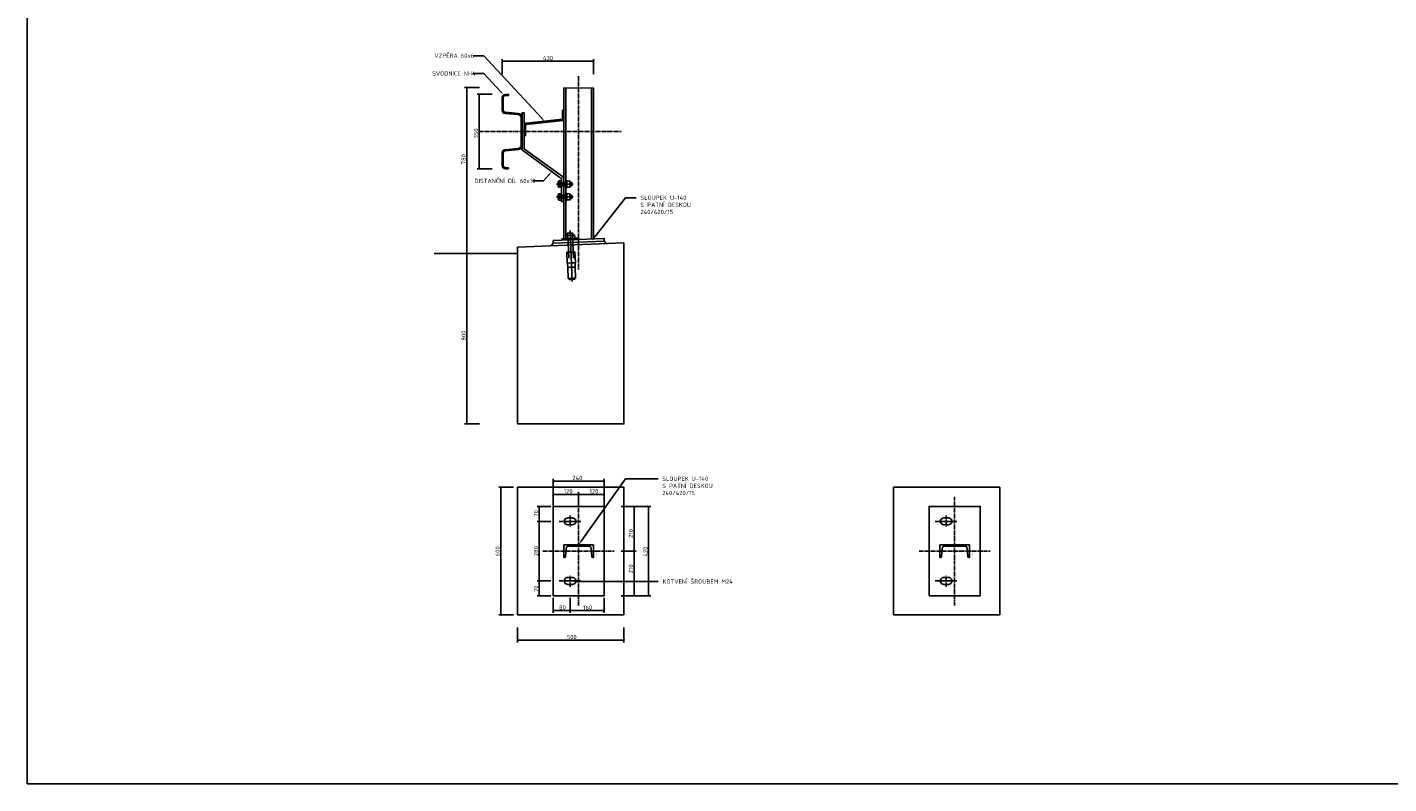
# Model space of a CAD drawing. Header units: millimetres. Extents: x -385852 to 238709, y -99680 to 201840.
# Tile 125 of 176: x 15939 to 22337, y -56312 to -52757. Entities that reach past the tile are written whole.
import ezdxf
from ezdxf import colors
from ezdxf.entities.mleader import LeaderData, LeaderLine
from ezdxf.enums import TextEntityAlignment as Align
from ezdxf.math import Vec2, Vec3

# ---------------------------------------------------------------- set-up
doc = ezdxf.new("R2010")
doc.units = ezdxf.units.MM
doc.linetypes.add('AM_DIN_G_W050', pattern=[13.75, 9.75, -1.5, 1, -1.5])
doc.layers.get('0').update_dxf_attribs({"color": 4})
doc.layers.get('Defpoints').update_dxf_attribs({"color": 8})
doc.layers.add('_____detaily', color=1, linetype='Continuous')
doc.layers.add('_____detaily @ 10', color=1, linetype='Continuous')
doc.styles.add('A99_popis', font='isocpeur.ttf')
doc.styles.add('Popis', font='arial.ttf')
doc.styles.get("Standard").update_dxf_attribs({"font": 'isocpeur.ttf', "height": 20})
doc.dimstyles.new('detaily_10', dxfattribs={"dimtxt": 20, "dimasz": 10, "dimexe": 10, "dimexo": 10, "dimgap": 5, "dimtad": 1, "dimdec": 0, "dimtxsty": 'Standard', "dimblk": 'ARCHTICK', "dimcen": 3, "dimazin": 0, "dimtfac": 1, "dimtdec": 0, "dimtmove": 0, "dimatfit": 0, "dimfxl": 0, "dimarcsym": 0})

# ---------------------------------------------------------------- blocks, each defined once
blk = doc.blocks.new('_ArchTick')
at = {"color": 0, "linetype": 'ByBlock', "const_width": 0.15}
blk.add_lwpolyline([(-0.5, -0.5), (0.5, 0.5)], dxfattribs=at)
blk = doc.blocks.new('*D232')
at = {"layer": '_____detaily', "color": 0, "linetype": 'Continuous', "lineweight": -2, "transparency": 16777216}
for p, q in [((18064.5, -53041), (17994.5, -53041)), ((18004.5, -53041), (18004.5, -53821)), ((18064.5, -53821), (17994.5, -53821))]:
    blk.add_line(p, q, dxfattribs=at)
at = {"layer": 'Defpoints', "color": 0, "linetype": 'Continuous', "lineweight": 5, "transparency": 16777216}
for p in [(18439.5, -53041), (18004.5, -53821), (18439.5, -53821)]:
    blk.add_point(p, dxfattribs=at)
at = {"layer": '_____detaily', "color": 0, "linetype": 'Continuous', "lineweight": -2, "transparency": 16777216, "xscale": 10, "yscale": 10, "zscale": 10}
for p, rotation in [((18004.5, -53041), 90), ((18004.5, -53821), 270)]:
    blk.add_blockref('_ArchTick', p, dxfattribs=dict(at, rotation=rotation))
at = {"layer": '_____detaily', "color": 0, "linetype": 'Continuous', "lineweight": 5, "transparency": 16777216, "insert": (17989.5, -53377.5), "char_height": 20, "attachment_point": 5, "rotation": 90}
blk.add_mtext('780', dxfattribs=at)
blk = doc.blocks.new('*D233')
at = {"layer": '_____detaily', "color": 0, "linetype": 'Continuous', "lineweight": -2, "transparency": 16777216}
for p, q in [((18123, -53072.5), (18053, -53072.5)), ((18063, -53422.5), (18063, -53072.5)), ((18123, -53422.5), (18053, -53422.5))]:
    blk.add_line(p, q, dxfattribs=at)
at = {"layer": 'Defpoints', "color": 0, "linetype": 'Continuous', "lineweight": 5, "transparency": 16777216}
for p in [(18063, -53072.5), (18200.5, -53072.5), (18200, -53422.5)]:
    blk.add_point(p, dxfattribs=at)
at = {"layer": '_____detaily', "color": 0, "linetype": 'Continuous', "lineweight": -2, "transparency": 16777216, "xscale": 10, "yscale": 10, "zscale": 10}
for p, rotation in [((18063, -53072.5), 90), ((18063, -53422.5), 270)]:
    blk.add_blockref('_ArchTick', p, dxfattribs=dict(at, rotation=rotation))
at = {"layer": '_____detaily', "color": 0, "linetype": 'Continuous', "lineweight": 5, "transparency": 16777216, "insert": (18048, -53256.5), "char_height": 20, "attachment_point": 5, "rotation": 90}
blk.add_mtext('350', dxfattribs=at)
blk = doc.blocks.new('*D234')
at = {"layer": '_____detaily', "color": 0, "linetype": 'Continuous', "lineweight": -2, "transparency": 16777216}
for p, q in [((18064.5, -53821), (17994.5, -53821)), ((18004.5, -53821), (18004.5, -54621)), ((18064.5, -54621), (17994.5, -54621))]:
    blk.add_line(p, q, dxfattribs=at)
at = {"layer": 'Defpoints', "color": 0, "linetype": 'Continuous', "lineweight": 5, "transparency": 16777216}
for p in [(18243, -53821), (18004.5, -54621), (18243, -54621)]:
    blk.add_point(p, dxfattribs=at)
at = {"layer": '_____detaily', "color": 0, "linetype": 'Continuous', "lineweight": -2, "transparency": 16777216, "xscale": 10, "yscale": 10, "zscale": 10}
for p, rotation in [((18004.5, -53821), 90), ((18004.5, -54621), 270)]:
    blk.add_blockref('_ArchTick', p, dxfattribs=dict(at, rotation=rotation))
at = {"layer": '_____detaily', "color": 0, "linetype": 'Continuous', "lineweight": 5, "transparency": 16777216, "insert": (17989.5, -54206), "char_height": 20, "attachment_point": 5, "rotation": 90}
blk.add_mtext('800', dxfattribs=at)
blk = doc.blocks.new('*D235')
at = {"layer": '_____detaily', "color": 0, "linetype": 'Continuous', "lineweight": -2, "transparency": 16777216}
for p, q in [((18170, -52977.5), (18170, -52907.5)), ((18600, -52977.5), (18600, -52907.5)), ((18170, -52917.5), (18600, -52917.5))]:
    blk.add_line(p, q, dxfattribs=at)
at = {"layer": 'Defpoints', "color": 0, "linetype": 'Continuous', "lineweight": 5, "transparency": 16777216}
for p in [(18600, -52917.5), (18170, -53102), (18600, -53102)]:
    blk.add_point(p, dxfattribs=at)
at = {"layer": '_____detaily', "color": 0, "linetype": 'Continuous', "lineweight": -2, "transparency": 16777216, "xscale": 10, "yscale": 10, "zscale": 10, "rotation": 180}
blk.add_blockref('_ArchTick', (18170, -52917.5), dxfattribs=at)
at = {"layer": '_____detaily', "color": 0, "linetype": 'Continuous', "lineweight": -2, "transparency": 16777216, "xscale": 10, "yscale": 10, "zscale": 10}
blk.add_blockref('_ArchTick', (18600, -52917.5), dxfattribs=at)
at = {"layer": '_____detaily', "color": 0, "linetype": 'Continuous', "lineweight": 5, "transparency": 16777216, "insert": (18386, -52902.5), "char_height": 20, "attachment_point": 5}
blk.add_mtext('430', dxfattribs=at)
blk = doc.blocks.new('*U237')
for p, q in [((0, -140), (0, 0)), ((60, 0), (0, 0)), ((60, -3), (60, 0)), ((7, -118.9), (7, -21.1)), ((16.2, -11.1), (55.4, -8)), ((60, -140), (0, -140)), ((55.4, -132), (16.2, -128.9)), ((60, -140), (60, -137))]:
    blk.add_line(p, q)
for centre, radius, start, end in [((17, -21.1), 10, 94.57392, 180), ((55, -3), 5, 274.57392, 0), ((17, -118.9), 10, 180, 265.42608), ((55, -137), 5, 0, 85.42608)]:
    blk.add_arc(centre, radius, start, end)
at = {"layer": 'Defpoints', "color": 221, "style": 'Popis'}
blk.add_attdef('VELIKOST_PROFILU', text='', height=5, dxfattribs=at).set_placement((36.4, 12), align=Align.BOTTOM_LEFT)
blk = doc.blocks.new('*D238')
at = {"layer": '_____detaily', "color": 0, "linetype": 'Continuous', "lineweight": -2, "transparency": 16777216}
for p, q in [((18730.5, -55009), (18800.5, -55009)), ((18790.5, -55009), (18790.5, -55219)), ((18730.5, -55219), (18800.5, -55219))]:
    blk.add_line(p, q, dxfattribs=at)
at = {"layer": 'Defpoints', "color": 0, "linetype": 'Continuous', "lineweight": 5, "transparency": 16777216}
for p in [(18650, -55009), (18697.5, -55219), (18790.5, -55219)]:
    blk.add_point(p, dxfattribs=at)
at = {"layer": '_____detaily', "color": 0, "linetype": 'Continuous', "lineweight": -2, "transparency": 16777216, "xscale": 10, "yscale": 10, "zscale": 10}
for p, rotation in [((18790.5, -55009), 90), ((18790.5, -55219), 270)]:
    blk.add_blockref('_ArchTick', p, dxfattribs=dict(at, rotation=rotation))
at = {"layer": '_____detaily', "color": 0, "linetype": 'Continuous', "lineweight": 5, "transparency": 16777216, "insert": (18775.5, -55136), "char_height": 20, "attachment_point": 5, "rotation": 90}
blk.add_mtext('210', dxfattribs=at)
blk = doc.blocks.new('*D239')
at = {"layer": '_____detaily', "color": 0, "linetype": 'Continuous', "lineweight": -2, "transparency": 16777216}
for p, q in [((18799, -55009), (18869, -55009)), ((18859, -55009), (18859, -55429)), ((18799, -55429), (18869, -55429))]:
    blk.add_line(p, q, dxfattribs=at)
at = {"layer": 'Defpoints', "color": 0, "linetype": 'Continuous', "lineweight": 5, "transparency": 16777216}
for p in [(18677, -55009), (18677, -55429), (18859, -55429)]:
    blk.add_point(p, dxfattribs=at)
at = {"layer": '_____detaily', "color": 0, "linetype": 'Continuous', "lineweight": -2, "transparency": 16777216, "xscale": 10, "yscale": 10, "zscale": 10}
for p, rotation in [((18859, -55009), 90), ((18859, -55429), 270)]:
    blk.add_blockref('_ArchTick', p, dxfattribs=dict(at, rotation=rotation))
at = {"layer": '_____detaily', "color": 0, "linetype": 'Continuous', "lineweight": 5, "transparency": 16777216, "insert": (18844, -55221), "char_height": 20, "attachment_point": 5, "rotation": 90}
blk.add_mtext('420', dxfattribs=at)
blk = doc.blocks.new('*D240')
at = {"layer": '_____detaily', "color": 0, "linetype": 'Continuous', "lineweight": -2, "transparency": 16777216}
for p, q in [((18410, -55012.5), (18410, -54942.5)), ((18410, -54952.5), (18530, -54952.5)), ((18530, -55012.5), (18530, -54942.5))]:
    blk.add_line(p, q, dxfattribs=at)
at = {"layer": 'Defpoints', "color": 0, "linetype": 'Continuous', "lineweight": 5, "transparency": 16777216}
for p in [(18530, -54952.5), (18410, -55038.5), (18530, -55038.5)]:
    blk.add_point(p, dxfattribs=at)
at = {"layer": '_____detaily', "color": 0, "linetype": 'Continuous', "lineweight": -2, "transparency": 16777216, "xscale": 10, "yscale": 10, "zscale": 10, "rotation": 180}
blk.add_blockref('_ArchTick', (18410, -54952.5), dxfattribs=at)
at = {"layer": '_____detaily', "color": 0, "linetype": 'Continuous', "lineweight": -2, "transparency": 16777216, "xscale": 10, "yscale": 10, "zscale": 10}
blk.add_blockref('_ArchTick', (18530, -54952.5), dxfattribs=at)
at = {"layer": '_____detaily', "color": 0, "linetype": 'Continuous', "lineweight": 5, "transparency": 16777216, "insert": (18481, -54937.5), "char_height": 20, "attachment_point": 5}
blk.add_mtext('120', dxfattribs=at)
blk = doc.blocks.new('*D241')
at = {"layer": '_____detaily', "color": 0, "linetype": 'Continuous', "lineweight": -2, "transparency": 16777216}
for p, q in [((18530, -55012.5), (18530, -54942.5)), ((18530, -54952.5), (18650, -54952.5)), ((18650, -55012.5), (18650, -54942.5))]:
    blk.add_line(p, q, dxfattribs=at)
at = {"layer": 'Defpoints', "color": 0, "linetype": 'Continuous', "lineweight": 5, "transparency": 16777216}
for p in [(18650, -54952.5), (18530, -55038.5), (18650, -55038.5)]:
    blk.add_point(p, dxfattribs=at)
at = {"layer": '_____detaily', "color": 0, "linetype": 'Continuous', "lineweight": -2, "transparency": 16777216, "xscale": 10, "yscale": 10, "zscale": 10, "rotation": 180}
blk.add_blockref('_ArchTick', (18530, -54952.5), dxfattribs=at)
at = {"layer": '_____detaily', "color": 0, "linetype": 'Continuous', "lineweight": -2, "transparency": 16777216, "xscale": 10, "yscale": 10, "zscale": 10}
blk.add_blockref('_ArchTick', (18650, -54952.5), dxfattribs=at)
at = {"layer": '_____detaily', "color": 0, "linetype": 'Continuous', "lineweight": 5, "transparency": 16777216, "insert": (18602, -54937.5), "char_height": 20, "attachment_point": 5}
blk.add_mtext('120', dxfattribs=at)
blk = doc.blocks.new('*D242')
at = {"layer": '_____detaily', "color": 0, "linetype": 'Continuous', "lineweight": -2, "transparency": 16777216}
for p, q in [((18410, -54950), (18410, -54880)), ((18410, -54890), (18650, -54890)), ((18650, -54950), (18650, -54880))]:
    blk.add_line(p, q, dxfattribs=at)
at = {"layer": 'Defpoints', "color": 0, "linetype": 'Continuous', "lineweight": 5, "transparency": 16777216}
for p in [(18650, -54890), (18410, -54976), (18650, -55038.5)]:
    blk.add_point(p, dxfattribs=at)
at = {"layer": '_____detaily', "color": 0, "linetype": 'Continuous', "lineweight": -2, "transparency": 16777216, "xscale": 10, "yscale": 10, "zscale": 10, "rotation": 180}
blk.add_blockref('_ArchTick', (18410, -54890), dxfattribs=at)
at = {"layer": '_____detaily', "color": 0, "linetype": 'Continuous', "lineweight": -2, "transparency": 16777216, "xscale": 10, "yscale": 10, "zscale": 10}
blk.add_blockref('_ArchTick', (18650, -54890), dxfattribs=at)
at = {"layer": '_____detaily', "color": 0, "linetype": 'Continuous', "lineweight": 5, "transparency": 16777216, "insert": (18524, -54875), "char_height": 20, "attachment_point": 5}
blk.add_mtext('240', dxfattribs=at)
blk = doc.blocks.new('*D243')
at = {"layer": '_____detaily', "color": 0, "linetype": 'Continuous', "lineweight": -2, "transparency": 16777216}
for p, q in [((18400, -55009), (18335, -55009)), ((18345, -55009), (18345, -55079)), ((18400, -55079), (18335, -55079))]:
    blk.add_line(p, q, dxfattribs=at)
at = {"layer": 'Defpoints', "color": 0, "linetype": 'Continuous', "lineweight": 5, "transparency": 16777216}
for p in [(18410, -55009), (18345, -55079), (18410, -55079)]:
    blk.add_point(p, dxfattribs=at)
at = {"layer": '_____detaily', "color": 0, "linetype": 'Continuous', "lineweight": -2, "transparency": 16777216, "xscale": 10, "yscale": 10, "zscale": 10}
for p, rotation in [((18345, -55009), 90), ((18345, -55079), 270)]:
    blk.add_blockref('_ArchTick', p, dxfattribs=dict(at, rotation=rotation))
at = {"layer": '_____detaily', "color": 0, "linetype": 'Continuous', "lineweight": 5, "transparency": 16777216, "insert": (18330, -55042), "char_height": 20, "attachment_point": 5, "rotation": 90}
blk.add_mtext('70', dxfattribs=at)
blk = doc.blocks.new('*D244')
at = {"layer": '_____detaily', "color": 0, "linetype": 'Continuous', "lineweight": -2, "transparency": 16777216}
for p, q in [((18400, -55079), (18335, -55079)), ((18345, -55079), (18345, -55359)), ((18400, -55359), (18335, -55359))]:
    blk.add_line(p, q, dxfattribs=at)
at = {"layer": 'Defpoints', "color": 0, "linetype": 'Continuous', "lineweight": 5, "transparency": 16777216}
for p in [(18410, -55079), (18345, -55359), (18410, -55359)]:
    blk.add_point(p, dxfattribs=at)
at = {"layer": '_____detaily', "color": 0, "linetype": 'Continuous', "lineweight": -2, "transparency": 16777216, "xscale": 10, "yscale": 10, "zscale": 10}
for p, rotation in [((18345, -55079), 90), ((18345, -55359), 270)]:
    blk.add_blockref('_ArchTick', p, dxfattribs=dict(at, rotation=rotation))
at = {"layer": '_____detaily', "color": 0, "linetype": 'Continuous', "lineweight": 5, "transparency": 16777216, "insert": (18330, -55219), "char_height": 20, "attachment_point": 5, "rotation": 90}
blk.add_mtext('280', dxfattribs=at)
blk = doc.blocks.new('*D245')
at = {"layer": '_____detaily', "color": 0, "linetype": 'Continuous', "lineweight": -2, "transparency": 16777216}
for p, q in [((18400, -55359), (18335, -55359)), ((18345, -55429), (18345, -55359)), ((18400, -55429), (18335, -55429))]:
    blk.add_line(p, q, dxfattribs=at)
at = {"layer": 'Defpoints', "color": 0, "linetype": 'Continuous', "lineweight": 5, "transparency": 16777216}
for p in [(18345, -55359), (18410, -55359), (18410, -55429)]:
    blk.add_point(p, dxfattribs=at)
at = {"layer": '_____detaily', "color": 0, "linetype": 'Continuous', "lineweight": -2, "transparency": 16777216, "xscale": 10, "yscale": 10, "zscale": 10}
for p, rotation in [((18345, -55359), 90), ((18345, -55429), 270)]:
    blk.add_blockref('_ArchTick', p, dxfattribs=dict(at, rotation=rotation))
at = {"layer": '_____detaily', "color": 0, "linetype": 'Continuous', "lineweight": 5, "transparency": 16777216, "insert": (18330, -55396), "char_height": 20, "attachment_point": 5, "rotation": 90}
blk.add_mtext('70', dxfattribs=at)
blk = doc.blocks.new('*D246')
at = {"layer": '_____detaily', "color": 0, "linetype": 'Continuous', "lineweight": -2, "transparency": 16777216}
for p, q in [((18730.5, -55219), (18800.5, -55219)), ((18790.5, -55429), (18790.5, -55219)), ((18730.5, -55429), (18800.5, -55429))]:
    blk.add_line(p, q, dxfattribs=at)
at = {"layer": 'Defpoints', "color": 0, "linetype": 'Continuous', "lineweight": 5, "transparency": 16777216}
for p in [(18697.5, -55219), (18790.5, -55219), (18650, -55429)]:
    blk.add_point(p, dxfattribs=at)
at = {"layer": '_____detaily', "color": 0, "linetype": 'Continuous', "lineweight": -2, "transparency": 16777216, "xscale": 10, "yscale": 10, "zscale": 10}
for p, rotation in [((18790.5, -55219), 90), ((18790.5, -55429), 270)]:
    blk.add_blockref('_ArchTick', p, dxfattribs=dict(at, rotation=rotation))
at = {"layer": '_____detaily', "color": 0, "linetype": 'Continuous', "lineweight": 5, "transparency": 16777216, "insert": (18775.5, -55302), "char_height": 20, "attachment_point": 5, "rotation": 90}
blk.add_mtext('210', dxfattribs=at)
blk = doc.blocks.new('*D247')
at = {"layer": '_____detaily', "color": 0, "linetype": 'Continuous', "lineweight": -2, "transparency": 16777216}
for p, q in [((18410, -55438.5), (18410, -55508.5)), ((18489.8, -55438.5), (18489.8, -55508.5)), ((18410, -55498.5), (18489.8, -55498.5))]:
    blk.add_line(p, q, dxfattribs=at)
at = {"layer": 'Defpoints', "color": 0, "linetype": 'Continuous', "lineweight": 5, "transparency": 16777216}
for p in [(18489.8, -55364.5), (18410, -55407), (18489.8, -55498.5)]:
    blk.add_point(p, dxfattribs=at)
at = {"layer": '_____detaily', "color": 0, "linetype": 'Continuous', "lineweight": -2, "transparency": 16777216, "xscale": 10, "yscale": 10, "zscale": 10, "rotation": 180}
blk.add_blockref('_ArchTick', (18410, -55498.5), dxfattribs=at)
at = {"layer": '_____detaily', "color": 0, "linetype": 'Continuous', "lineweight": -2, "transparency": 16777216, "xscale": 10, "yscale": 10, "zscale": 10}
blk.add_blockref('_ArchTick', (18489.8, -55498.5), dxfattribs=at)
at = {"layer": '_____detaily', "color": 0, "linetype": 'Continuous', "lineweight": 5, "transparency": 16777216, "insert": (18454, -55483.5), "char_height": 20, "attachment_point": 5}
blk.add_mtext('80', dxfattribs=at)
blk = doc.blocks.new('*D248')
at = {"layer": '_____detaily', "color": 0, "linetype": 'Continuous', "lineweight": -2, "transparency": 16777216}
for p, q in [((18489.8, -55438.5), (18489.8, -55508.5)), ((18650, -55438.5), (18650, -55508.5)), ((18489.8, -55498.5), (18650, -55498.5))]:
    blk.add_line(p, q, dxfattribs=at)
at = {"layer": 'Defpoints', "color": 0, "linetype": 'Continuous', "lineweight": 5, "transparency": 16777216}
for p in [(18489.8, -55364.5), (18650, -55407), (18650, -55498.5)]:
    blk.add_point(p, dxfattribs=at)
at = {"layer": '_____detaily', "color": 0, "linetype": 'Continuous', "lineweight": -2, "transparency": 16777216, "xscale": 10, "yscale": 10, "zscale": 10, "rotation": 180}
blk.add_blockref('_ArchTick', (18489.8, -55498.5), dxfattribs=at)
at = {"layer": '_____detaily', "color": 0, "linetype": 'Continuous', "lineweight": -2, "transparency": 16777216, "xscale": 10, "yscale": 10, "zscale": 10}
blk.add_blockref('_ArchTick', (18650, -55498.5), dxfattribs=at)
at = {"layer": '_____detaily', "color": 0, "linetype": 'Continuous', "lineweight": 5, "transparency": 16777216, "insert": (18572.5, -55483.5), "char_height": 20, "attachment_point": 5}
blk.add_mtext('160', dxfattribs=at)
blk = doc.blocks.new('*D264')
at = {"layer": '_____detaily', "color": 0, "linetype": 'Continuous', "lineweight": -2, "transparency": 16777216}
for p, q in [((18243, -55577.5), (18243, -55647.5)), ((18743, -55577.5), (18743, -55647.5)), ((18243, -55637.5), (18743, -55637.5))]:
    blk.add_line(p, q, dxfattribs=at)
at = {"layer": 'Defpoints', "color": 0, "linetype": 'Continuous', "lineweight": 5, "transparency": 16777216}
for p in [(18243, -55532), (18743, -55532), (18743, -55637.5)]:
    blk.add_point(p, dxfattribs=at)
at = {"layer": '_____detaily', "color": 0, "linetype": 'Continuous', "lineweight": -2, "transparency": 16777216, "xscale": 10, "yscale": 10, "zscale": 10, "rotation": 180}
blk.add_blockref('_ArchTick', (18243, -55637.5), dxfattribs=at)
at = {"layer": '_____detaily', "color": 0, "linetype": 'Continuous', "lineweight": -2, "transparency": 16777216, "xscale": 10, "yscale": 10, "zscale": 10}
blk.add_blockref('_ArchTick', (18743, -55637.5), dxfattribs=at)
at = {"layer": '_____detaily', "color": 0, "linetype": 'Continuous', "lineweight": 5, "transparency": 16777216, "insert": (18497.5, -55622.5), "char_height": 20, "attachment_point": 5}
blk.add_mtext('500', dxfattribs=at)
blk = doc.blocks.new('*D265')
at = {"layer": '_____detaily', "color": 0, "linetype": 'Continuous', "lineweight": -2, "transparency": 16777216}
for p, q in [((18224.5, -54919), (18154.5, -54919)), ((18164.5, -54919), (18164.5, -55519)), ((18224.5, -55519), (18154.5, -55519))]:
    blk.add_line(p, q, dxfattribs=at)
at = {"layer": 'Defpoints', "color": 0, "linetype": 'Continuous', "lineweight": 5, "transparency": 16777216}
for p in [(18243, -54919), (18164.5, -55519), (18243, -55519)]:
    blk.add_point(p, dxfattribs=at)
at = {"layer": '_____detaily', "color": 0, "linetype": 'Continuous', "lineweight": -2, "transparency": 16777216, "xscale": 10, "yscale": 10, "zscale": 10}
for p, rotation in [((18164.5, -54919), 90), ((18164.5, -55519), 270)]:
    blk.add_blockref('_ArchTick', p, dxfattribs=dict(at, rotation=rotation))
at = {"layer": '_____detaily', "color": 0, "linetype": 'Continuous', "lineweight": 5, "transparency": 16777216, "insert": (18149.5, -55219.5), "char_height": 20, "attachment_point": 5, "rotation": 90}
blk.add_mtext('600', dxfattribs=at)

msp = doc.modelspace()

# ---------------------------------------------------------------- linework, layer by layer
at = {"layer": '_____detaily', "color": 2, "linetype": 'Continuous'}
msp.add_lwpolyline([(15939, -46284.5), (54011.5, -46284.5), (54011.5, -56312), (15939, -56312)], close=True, dxfattribs=at)
at = {"layer": '_____detaily', "linetype": 'AM_DIN_G_W050', "ltscale": 2}
for points in [[(18530, -52987.5), (18530, -53897.5)], [(18063, -53247.5), (18730.5, -53247.5)], [(18530, -55474.49998), (18530, -54963.49998)], [(20297, -55474.49998), (20297, -54963.49998)], [(18438.59652, -55078.99998), (18541.09652, -55078.99998)], [(18489.84652, -55051.49998), (18489.84652, -55106.49998)], [(20205.59652, -55078.99998), (20308.09652, -55078.99998)], [(20256.84652, -55051.49998), (20256.84652, -55106.49998)], [(18362.5, -55218.99998), (18697.5, -55218.99998)], [(20129.5, -55218.99998), (20464.5, -55218.99998)], [(18489.84652, -55386.49998), (18489.84652, -55331.49998)], [(20256.84652, -55386.49998), (20256.84652, -55331.49998)], [(18438.59652, -55358.99998), (18541.09652, -55358.99998)], [(20205.59652, -55358.99998), (20308.09652, -55358.99998)]]:
    msp.add_lwpolyline(points, dxfattribs=at)
at = {"layer": '_____detaily', "linetype": 'Continuous'}
for points in [[(18200.33352, -53072.50555), (18185.00028, -53073.01666, 0.4044874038), (18170.5, -53088.00833), (18170.5, -53147.28784, 0.3881938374), (18184.1571, -53162.2276), (18245.74591, -53167.76368, -0.3892687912), (18259.5, -53182.98246), (18259.5, -53247.5)], [(18200.50009, -53077.50277), (18185.16685, -53078.01388, 0.4044874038), (18175.5, -53088.00833), (18175.5, -53147.28784, 0.3881938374), (18184.60473, -53157.24768), (18246.20238, -53162.78455, -0.3891260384), (18264.5, -53183), (18264.5, -53247.5)], [(18274.5, -53160), (18274.5, -53160), (18264.5, -53160), (18264.5, -53331.45489, 0.239867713), (18266.55785, -53335.49762), (18447.94215, -53467.50238, -0.239867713), (18450, -53471.54511), (18450, -53577), (18460, -53577)], [(18453.5, -53147.5), (18453.5, -53188.68581), (18284.72303, -53207.54357, 0.3819862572), (18274.5, -53218.97245), (18274.5, -53267.5)], [(18274.5, -53160), (18274.5, -53328.90977), (18453.82646, -53459.4169, -0.239867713), (18460, -53471.54511), (18460, -53577)], [(18460, -53147.5), (18460, -53190.02755, -0.3819862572), (18455.5552, -53194.99663), (18285.4448, -53214.00337, 0.3819862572), (18281, -53218.97245), (18281, -53267.5)], [(18200.33352, -53422.49445), (18185.00028, -53421.98334, -0.4044874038), (18170.5, -53406.99167), (18170.5, -53347.71216, -0.3881938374), (18184.1571, -53332.7724), (18245.74591, -53327.23632, 0.3892687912), (18259.5, -53312.01754), (18259.5, -53247.5)], [(18200.50009, -53417.49723), (18185.16685, -53416.98612, -0.4044874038), (18175.5, -53406.99167), (18175.5, -53347.71216, -0.3881938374), (18184.60473, -53337.75232), (18246.20238, -53332.21545, 0.3891260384), (18264.5, -53312), (18264.5, -53247.5)]]:
    msp.add_lwpolyline(points, format="xyb", dxfattribs=at)
for points in [[(18200.50009, -53077.50277), (18200.5, -53072.5)], [(18460, -53042.5), (18600, -53043)], [(18460, -53042.5), (18460, -53757.99522)], [(18470, -53042.5), (18470, -53757.59214)], [(18590, -53042.5), (18590, -53752.75515)], [(18600, -53042.5), (18600, -53752.35207)], [(18453.5, -53147.5), (18460, -53147.5)], [(18274.5, -53267.5), (18281, -53267.5)], [(18200.50009, -53417.49723), (18200.5, -53422.5)], [(18449.5, -53479.5), (18437.5, -53479.5), (18434, -53485), (18434, -53494.5)], [(18470, -53477), (18474, -53477), (18474, -53494.5)], [(18474, -53480), (18489, -53480), (18489, -53494.5)], [(18426, -53494.5), (18504.5, -53494.5)], [(18449.5, -53488), (18434, -53488)], [(18449.5, -53509.5), (18437.5, -53509.5), (18434, -53504), (18434, -53494.5)], [(18449.5, -53501), (18434, -53501)], [(18449.5, -53539.5), (18437.5, -53539.5), (18434, -53545), (18434, -53554.5)], [(18449.5, -53548), (18434, -53548)], [(18470, -53486.5), (18449.5, -53486.5)], [(18470, -53502.5), (18449.5, -53502.5)], [(18470, -53546.5), (18449.5, -53546.5)], [(18470, -53512), (18474, -53512), (18474, -53494.5)], [(18470, -53537), (18474, -53537), (18474, -53554.5)], [(18474, -53509), (18489, -53509), (18489, -53494.5)], [(18474, -53540), (18489, -53540), (18489, -53554.5)], [(18489, -53486.5), (18498, -53486.5), (18498, -53494.5)], [(18489, -53502.5), (18498, -53502.5), (18498, -53494.5)], [(18489, -53546.5), (18498, -53546.5), (18498, -53554.5)], [(18426, -53554.5), (18504.5, -53554.5)], [(18449.5, -53569.5), (18437.5, -53569.5), (18434, -53564), (18434, -53554.5)], [(18449.5, -53561), (18434, -53561)], [(18470, -53562.5), (18449.5, -53562.5)], [(18470, -53572), (18474, -53572), (18474, -53554.5)], [(18474, -53569), (18489, -53569), (18489, -53554.5)], [(18489, -53562.5), (18498, -53562.5), (18498, -53554.5)], [(18477.91744, -53735.25513), (18469.92393, -53735.57734), (18470.52807, -53750.56517), (18491.01143, -53749.73952)], [(18490.00455, -53724.7598), (18477.51469, -53725.26325), (18477.91744, -53735.25513), (18490.4073, -53734.75169)], [(18479.91582, -53735.17458), (18484.24544, -53842.58736)], [(18489.78303, -53713.13564), (18499.40888, -53951.94171)], [(18490.00455, -53724.7598), (18502.4944, -53724.25636), (18502.89716, -53734.24825), (18490.4073, -53734.75169)], [(18502.89716, -53734.24825), (18510.89067, -53733.92604), (18511.4948, -53748.91387), (18491.01143, -53749.73952)], [(18500.89878, -53734.3288), (18505.2284, -53841.74157)], [(18243, -53791.262), (18743, -53771.10788)], [(18243, -54621), (18743, -54621), (18743, -53771.10788)], [(18243, -54621), (18243, -54621), (18243, -53791.262)], [(18410.84239, -53771.98642), (18400.85436, -53784.89917)], [(18470.52807, -53750.56517), (18452.04308, -53751.31027), (18452.32501, -53758.30459)], [(18511.4948, -53748.91387), (18529.97979, -53748.16877), (18530.26172, -53755.16309)], [(18650.64766, -53762.32029), (18661.64258, -53774.38726)], [(18243, -53821), (17850.5, -53821)], [(18493.10961, -53814.20732), (18474.62462, -53814.95242), (18476.65854, -53865.41145), (18495.64312, -53864.64621)], [(18478.15732, -53865.35103), (18478.98297, -53885.8344), (18496.46877, -53885.12958)], [(18494.1088, -53814.16705), (18512.59379, -53813.42195), (18514.6277, -53863.88097), (18495.64312, -53864.64621)], [(18513.12892, -53863.94139), (18513.95457, -53884.42475), (18496.46877, -53885.12958)], [(18479.48256, -53885.81426), (18481.57689, -53937.77207), (18498.5631, -53937.08738)], [(18513.45498, -53884.44489), (18515.5493, -53936.4027), (18498.5631, -53937.08738)], [(18486.07324, -53937.59083), (18486.27462, -53942.58677), (18498.76447, -53942.08333)], [(18511.05295, -53936.58394), (18511.25433, -53941.57988), (18498.76447, -53942.08333)], [(18243, -54918.99998), (18243, -55518.99998)], [(18243, -54918.99998), (18743, -54918.99998)], [(18743, -54918.99998), (18743, -55518.99998)], [(20010, -54918.99998), (20010, -55518.99998)], [(20010, -54918.99998), (20510, -54918.99998)], [(20510, -54918.99998), (20510, -55518.99998)], [(18479, -55063.00115), (18500.89046, -55063.00038)], [(20246, -55063.00115), (20267.89046, -55063.00038)], [(18479, -55094.99882), (18500.89046, -55094.99959)], [(20246, -55094.99882), (20267.89046, -55094.99959)], [(18479, -55343.00115), (18500.89046, -55343.00038)], [(18479, -55374.99882), (18500.89046, -55374.99959)], [(20246, -55343.00115), (20267.89046, -55343.00038)], [(20246, -55374.99882), (20267.89046, -55374.99959)], [(18243, -55518.99998), (18743, -55518.99998)], [(20010, -55518.99998), (20510, -55518.99998)]]:
    msp.add_lwpolyline(points, dxfattribs=at)
for points in [[(18410.35909, -53759.99616), (18410.84239, -53771.98642), (18650.64766, -53762.32029), (18650.16435, -53750.33003)], [(18530, -55008.99998), (18410, -55008.99998), (18410, -55428.99998), (18650, -55428.99998), (18650, -55008.99998)], [(20297, -55008.99998), (20177, -55008.99998), (20177, -55428.99998), (20417, -55428.99998), (20417, -55008.99998)]]:
    msp.add_lwpolyline(points, close=True, dxfattribs=at)
for centre, radius, start, end in [((18478.69479, -55078.99998), 16.00175, 88.907088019, 271.092911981), ((18501.00002, -55078.99998), 15.99998, 269.607693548, 90.392306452), ((20245.69479, -55078.99998), 16.00175, 88.907088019, 271.092911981), ((20268.00002, -55078.99998), 15.99998, 269.607693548, 90.392306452), ((18478.69479, -55358.99998), 16.00175, 88.907088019, 271.092911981), ((18501.00002, -55358.99998), 15.99998, 269.607693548, 90.392306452), ((20245.69479, -55358.99998), 16.00175, 88.907088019, 271.092911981), ((20268.00002, -55358.99998), 15.99998, 269.607693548, 90.392306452)]:
    msp.add_arc(centre, radius, start, end, dxfattribs=at)

# ---------------------------------------------------------------- block references
at = {"layer": '_____detaily', "rotation": 270}
for p in [(18600, -55188.99998), (20367, -55188.99998)]:
    msp.add_blockref('*U237', p, dxfattribs=at).add_auto_attribs({'VELIKOST_PROFILU': 'U140'})

# ---------------------------------------------------------------- dimensions: what is measured, and where the dimension line sits
at = {"layer": '_____detaily', "color": 5, "linetype": 'Continuous', "lineweight": 5}
for base, p1, p2, picture, middle in [((18600, -52917.5), (18170, -53102), (18600, -53102), '*D235', (18386, -52917.5)), ((18650, -54890), (18410, -54975.99998), (18650, -55038.49998), '*D242', (18524, -54890)), ((18530, -54952.5), (18410, -55038.49998), (18530, -55038.49998), '*D240', (18481, -54952.5)), ((18650, -54952.5), (18530, -55038.49998), (18650, -55038.49998), '*D241', (18602, -54952.5)), ((18489.84652, -55498.5), (18410, -55406.99998), (18489.84652, -55364.49998), '*D247', (18454, -55498.5)), ((18650, -55498.5), (18489.84652, -55364.49998), (18650, -55406.99998), '*D248', (18572.5, -55498.5)), ((18743, -55637.5), (18243, -55532), (18743, -55532), '*D264', (18497.5, -55637.5))]:
    dim = msp.add_linear_dim(base=base, p1=p1, p2=p2, dimstyle='detaily_10', dxfattribs=at)
    dim.commit()
    dim.dimension.update_dxf_attribs({"geometry": picture, "text_midpoint": middle, "dimtype": 160})
for base, p1, p2, angle, picture, middle in [((18004.5, -53821), (18439.5, -53041), (18439.5, -53821), 90, '*D232', (18004.5, -53377.5)), ((18063, -53072.5), (18200, -53422.5), (18200.5, -53072.5), 270, '*D233', (18063, -53256.5)), ((18004.5, -54621), (18243, -53821), (18243, -54621), 90, '*D234', (18004.5, -54206)), ((18164.5, -55518.99998), (18243, -54918.99998), (18243, -55518.99998), 90, '*D265', (18164.5, -55219.5)), ((18345, -55078.99998), (18410, -55008.99998), (18410, -55078.99998), 90, '*D243', (18345, -55042)), ((18790.5, -55218.99998), (18650, -55008.99998), (18697.5, -55218.99998), 90, '*D238', (18790.5, -55136)), ((18859, -55428.99998), (18677, -55008.99998), (18677, -55428.99998), 90, '*D239', (18859, -55221)), ((18345, -55358.99998), (18410, -55078.99998), (18410, -55358.99998), 90, '*D244', (18345, -55218.99998)), ((18790.5, -55218.99998), (18650, -55428.99998), (18697.5, -55218.99998), 270, '*D246', (18790.5, -55301.99997)), ((18345, -55358.99998), (18410, -55428.99998), (18410, -55358.99998), 270, '*D245', (18345, -55395.99997))]:
    dim = msp.add_linear_dim(base=base, p1=p1, p2=p2, angle=angle, dimstyle='detaily_10', dxfattribs=at)
    dim.commit()
    dim.dimension.update_dxf_attribs({"geometry": picture, "text_midpoint": middle, "dimtype": 160})

# ---------------------------------------------------------------- leaders
at = {"layer": '_____detaily @ 10', "lineweight": 5}
ml = msp.add_multileader_mtext('Standard', dxfattribs=at)
ml.set_content('\\A1;{\\C256;VZPĚRA 60x6}', color=1, style='A99_popis')
ml.set_leader_properties(color=256, linetype='ByLayer', lineweight=-1)
ml.build(insert=Vec2(0, 0))
ml.multileader.update_dxf_attribs({"dogleg_length": 5, "arrow_head_size": 20, "scale": 10})
ctx = ml.context
ctx.base_point, ctx.scale, ctx.char_height, ctx.arrow_head_size, ctx.landing_gap_size, ctx.plane_origin = Vec3(17832, -52891.16667), 10, 20, 20, 20, Vec3(16301.94247, -54748.37083)
notes = []
notes.append((ctx, [(1, (1, 1, 0), (18084, -52891.16667), (-1, 0), 50, [(0, [(18370.5, -53200)], 0, [])])]))
ctx.mtext.insert, ctx.mtext.width, ctx.mtext.flow_direction = Vec3(17852, -52881.15909), 294.5588722, 5
ml = msp.add_multileader_mtext('Standard', dxfattribs=at)
ml.set_content('\\A1;{\\C256;SVODNICE NH4}', color=1, style='A99_popis')
ml.set_leader_properties(color=256, linetype='ByLayer', lineweight=-1)
ml.build(insert=Vec2(0, 0))
ml.multileader.update_dxf_attribs({"dogleg_length": 5, "arrow_head_size": 20, "scale": 10})
ctx = ml.context
ctx.base_point, ctx.scale, ctx.char_height, ctx.arrow_head_size, ctx.landing_gap_size, ctx.plane_origin = Vec3(17822, -52974.66667), 10, 20, 20, 20, Vec3(16301.94247, -54831.87083)
notes.append((ctx, [(1, (1, 1, 0), (18084, -52974.66667), (-1, 0), 50, [(0, [(18177.42092, -53075.36996)], 0, [])])]))
ctx.mtext.insert, ctx.mtext.width, ctx.mtext.flow_direction = Vec3(17842, -52964.65909), 294.5588722, 5
ml = msp.add_multileader_mtext('Standard', dxfattribs=at)
ml.set_content('\\A1;{\\C256;DISTANČNÍ DÍL 60x10}', color=1, style='A99_popis')
ml.set_leader_properties(color=256, linetype='ByLayer', lineweight=-1)
ml.build(insert=Vec2(0, 0))
ml.multileader.update_dxf_attribs({"dogleg_length": 5, "arrow_head_size": 20, "scale": 10})
ctx = ml.context
ctx.base_point, ctx.scale, ctx.char_height, ctx.arrow_head_size, ctx.landing_gap_size, ctx.plane_origin = Vec3(18020.5, -53479.5), 10, 20, 20, 20, Vec3(16473.44247, -55341.87083)
notes.append((ctx, [(1, (1, 1, 0), (18364.5, -53479.5), (-1, 0), 50, [(0, [(18404.16707, -53435.6445)], 0, [])])]))
ctx.mtext.insert, ctx.mtext.width, ctx.mtext.flow_direction = Vec3(18040.5, -53469.49242), 294.5588722, 5
ml = msp.add_multileader_mtext('Standard', dxfattribs=at)
ml.set_content('\\A1;{\\C256;SLOUPEK U-140\\PS PATNÍ DESKOU\\P240/420/15}', color=1, style='A99_popis')
ml.set_leader_properties(color=256, linetype='ByLayer', lineweight=-1)
ml.build(insert=Vec2(0, 0))
ml.multileader.update_dxf_attribs({"dogleg_length": 5, "arrow_head_size": 20, "scale": 10})
ctx = ml.context
ctx.base_point, ctx.scale, ctx.char_height, ctx.arrow_head_size, ctx.landing_gap_size, ctx.plane_origin = Vec3(18800.5, -53558.5), 10, 20, 20, 20, Vec3(17253.44247, -55420.87083)
notes.append((ctx, [(0, (1, 1, 0), (18750.5, -53558.5), (1, 0), 50, [(0, [(18593, -53758.5)], 0, [])])]))
ctx.mtext.insert, ctx.mtext.width, ctx.mtext.flow_direction = Vec3(18820.5, -53548.5), 223.310603, 5
ml = msp.add_multileader_mtext('Standard', dxfattribs=at)
ml.set_content('\\A1;{\\C256;SLOUPEK U-140\\PS PATNÍ DESKOU\\P240/420/15}', color=1, style='A99_popis')
ml.set_leader_properties(color=256, linetype='ByLayer', lineweight=-1)
ml.build(insert=Vec2(0, 0))
ml.multileader.update_dxf_attribs({"dogleg_length": 5, "arrow_head_size": 20, "scale": 10})
ctx = ml.context
ctx.base_point, ctx.scale, ctx.char_height, ctx.arrow_head_size, ctx.landing_gap_size, ctx.plane_origin = Vec3(18903, -54879), 10, 20, 20, 20, Vec3(17253.44247, -56741.37083)
notes.append((ctx, [(0, (1, 1, 0), (18750.5, -54879), (1, 0), 152.5, [(0, [(18530, -55188.99998)], 0, [])])]))
ctx.mtext.insert, ctx.mtext.width, ctx.mtext.flow_direction = Vec3(18923, -54869), 223.310603, 5
ml = msp.add_multileader_mtext('Standard', dxfattribs=at)
ml.set_content('\\A1;{\\C256;KOTVENÍ ŠROUBEM M24}', color=1, style='A99_popis')
ml.set_leader_properties(color=256, linetype='ByLayer', lineweight=-1)
ml.build(insert=Vec2(0, 0))
ml.multileader.update_dxf_attribs({"dogleg_length": 5, "arrow_head_size": 20, "scale": 10})
ctx = ml.context
ctx.base_point, ctx.scale, ctx.char_height, ctx.arrow_head_size, ctx.landing_gap_size, ctx.plane_origin = Vec3(18904.5, -55362.00758), 10, 20, 20, 20, Vec3(17165.13186, -57224.37841)
notes.append((ctx, [(0, (1, 1, 0), (18642.1894, -55362.00758), (1, 0), 262.3106, [(0, [(18500, -55361.5)], 0, [])])]))
ctx.mtext.insert, ctx.mtext.width, ctx.mtext.flow_direction = Vec3(18924.5, -55352), 289.3235226, 5
for ctx, leaders in notes:
    for number, flags, end, landing, length, lines in leaders:
        leader = LeaderData()
        leader.index, (leader.has_last_leader_line, leader.has_dogleg_vector, leader.attachment_direction) = number, flags
        leader.last_leader_point, leader.dogleg_vector, leader.dogleg_length = Vec3(end), Vec3(landing), length
        for number, points, colour, breaks in lines:
            line = LeaderLine()
            line.index, line.vertices, line.color, line.breaks = number, Vec3.list(points), colors.encode_raw_color(colour), breaks
            leader.lines.append(line)
        ctx.leaders.append(leader)

doc.saveas('drawing.dxf')
